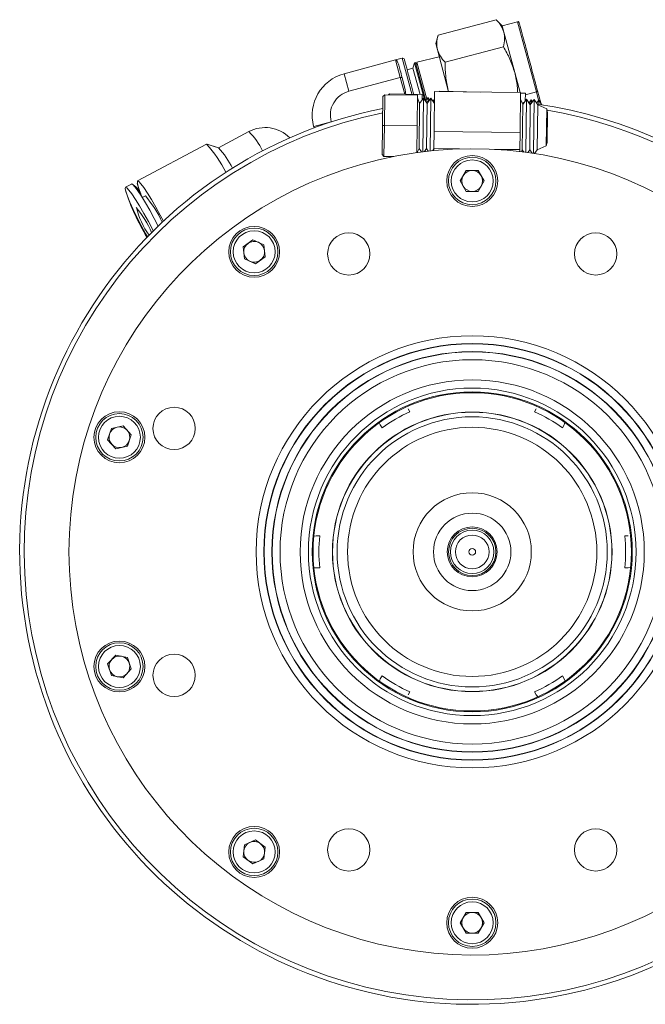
# Model space of a CAD drawing. Header units: inches. Extents: x -4.1 to 22.6, y -10.2 to 17.8.
# Tile 134 of 142: x 2.8 to 6.5, y 12.1 to 17.8. Entities that reach past the tile are written whole.
import ezdxf

# ---------------------------------------------------------------- set-up
doc = ezdxf.new("R2010")
doc.units = ezdxf.units.IN
doc.header["$MEASUREMENT"] = 0

msp = doc.modelspace()

# ---------------------------------------------------------------- linework, layer by layer
at = {"color": 7, "linetype": 'Continuous', "lineweight": 15}
for p, q in [((5.6178, 17.8289), (5.28, 17.7384)), ((5.6533, 17.7934), (5.6178, 17.8289)), ((5.7428, 17.8173), (5.6533, 17.7934)), ((5.6533, 17.7934), (5.6631, 17.757)), ((5.6631, 17.757), (5.7261, 17.5217)), ((5.28, 17.7384), (5.267, 17.6898)), ((5.267, 17.6898), (5.2767, 17.6534)), ((5.2767, 17.6534), (5.3398, 17.4182)), ((5.6598, 17.672), (5.322, 17.5815)), ((5.0336, 17.595), (4.7341, 17.5147)), ((5.0722, 17.6053), (5.0336, 17.595)), ((5.0336, 17.595), (5.0609, 17.4929)), ((5.1432, 17.579), (5.1345, 17.5465)), ((5.1493, 17.5804), (5.1432, 17.579)), ((5.1432, 17.579), (5.2006, 17.365)), ((5.209, 17.3575), (5.1493, 17.5804)), ((5.1533, 17.5655), (5.1578, 17.5824)), ((5.1578, 17.5824), (5.2876, 17.6129)), ((5.1578, 17.5824), (5.2156, 17.3667)), ((5.1345, 17.5465), (5.1007, 17.5375)), ((5.1345, 17.5465), (5.1754, 17.3941)), ((5.7261, 17.5217), (5.7574, 17.4051)), ((5.0609, 17.4929), (4.7615, 17.4127)), ((5.0898, 17.4237), (5.0716, 17.4915)), ((5.0898, 17.4237), (5.0937, 17.3914)), ((5.2604, 17.411), (5.2577, 17.1793)), ((5.7604, 17.4051), (5.2604, 17.411)), ((5.5244, 17.4079), (5.2884, 17.4131)), ((5.2884, 17.4131), (5.2884, 17.4107)), ((5.3398, 17.4182), (5.3427, 17.41)), ((5.3398, 17.4182), (5.3419, 17.41)), ((5.7604, 17.4051), (5.7576, 17.1734)), ((5.7883, 17.402), (5.7603, 17.4026)), ((5.7883, 17.402), (5.7873, 17.3557)), ((5.8582, 17.4153), (5.8771, 17.3447)), ((4.9581, 17.2138), (4.9601, 17.383)), ((4.9702, 17.3928), (4.9601, 17.383)), ((4.9702, 17.3928), (4.9681, 17.2137)), ((4.9702, 17.3928), (5.1602, 17.3906)), ((4.998, 17.398), (4.9923, 17.3926)), ((4.998, 17.398), (4.9979, 17.3925)), ((4.998, 17.398), (5.188, 17.3938)), ((5.1581, 17.2114), (5.1602, 17.3906)), ((5.1729, 17.3422), (5.16, 17.3739)), ((5.1769, 17.3479), (5.1708, 17.3472)), ((5.1949, 17.3735), (5.1729, 17.3422)), ((5.1873, 17.3627), (5.188, 17.3938)), ((5.1911, 17.3682), (5.1876, 17.3771)), ((5.1949, 17.3735), (5.1912, 17.061)), ((5.2162, 17.3417), (5.1949, 17.3735)), ((5.2226, 17.3763), (5.2073, 17.3551)), ((5.2194, 17.3524), (5.2106, 17.3515)), ((5.2383, 17.373), (5.2162, 17.3417)), ((5.2226, 17.3763), (5.222, 17.3527)), ((5.2313, 17.363), (5.2226, 17.3763)), ((5.2383, 17.373), (5.2347, 17.066)), ((5.2596, 17.3412), (5.2383, 17.373)), ((5.2598, 17.3561), (5.2501, 17.3553)), ((5.2599, 17.367), (5.2515, 17.3554)), ((5.7728, 17.3351), (5.7599, 17.3668)), ((5.7817, 17.3478), (5.7725, 17.3488)), ((5.7949, 17.3664), (5.7728, 17.3351)), ((5.7894, 17.3587), (5.7875, 17.3638)), ((5.7949, 17.3664), (5.7912, 17.0579)), ((5.8162, 17.3346), (5.7949, 17.3664)), ((5.8224, 17.363), (5.8093, 17.3448)), ((5.8382, 17.3659), (5.8162, 17.3346)), ((5.8224, 17.363), (5.822, 17.3428)), ((5.829, 17.3529), (5.8224, 17.363)), ((5.8382, 17.3659), (5.8345, 17.0516)), ((5.8346, 17.0516), (5.8383, 17.3659)), ((5.8595, 17.3341), (5.8383, 17.3659)), ((5.8657, 17.362), (5.8529, 17.3441)), ((5.8657, 17.362), (5.8652, 17.3367)), ((5.8652, 17.3367), (5.8658, 17.3619)), ((5.8842, 17.3338), (5.8658, 17.3619)), ((5.1729, 17.3422), (5.1698, 17.0804)), ((5.2162, 17.3417), (5.2131, 17.0799)), ((5.7728, 17.3351), (5.7697, 17.0733)), ((5.8162, 17.3346), (5.8131, 17.0728)), ((5.8595, 17.3341), (5.8565, 17.0723)), ((5.9116, 17.3101), (5.8595, 17.3341)), ((5.9116, 17.3101), (5.9091, 17.0951)), ((4.6594, 17.2359), (4.6598, 17.2345)), ((5.9158, 17.2831), (5.9139, 17.1219)), ((4.1799, 17.1782), (4.0034, 17.0843)), ((4.5574, 17.2085), (4.5598, 17.1994)), ((4.9561, 17.0446), (4.9581, 17.2138)), ((4.9681, 17.2137), (4.9581, 17.2138)), ((4.9681, 17.2137), (4.966, 17.0345)), ((4.9681, 17.2137), (5.1581, 17.2114)), ((5.1562, 17.0564), (5.1581, 17.2114)), ((5.2577, 17.1793), (5.2565, 17.0793)), ((5.7576, 17.1734), (5.2577, 17.1793)), ((5.7576, 17.1734), (5.7565, 17.0734)), ((3.9346, 17.1049), (3.5332, 16.8914)), ((3.9351, 17.1051), (3.9346, 17.1049)), ((3.9351, 17.1051), (3.9431, 17.1031)), ((4.0046, 17.084), (3.9371, 17.1049)), ((4.0042, 17.0848), (3.9389, 17.1052)), ((5.1596, 17.0569), (5.1698, 17.0804)), ((5.1698, 17.0804), (5.1834, 17.0601)), ((5.2007, 17.0622), (5.2131, 17.0799)), ((5.2131, 17.0799), (5.2232, 17.0648)), ((5.2481, 17.0674), (5.2565, 17.0793)), ((5.2565, 17.0793), (5.2564, 17.0682)), ((5.4048, 17.0776), (5.2565, 17.0793)), ((5.7565, 17.0734), (5.6082, 17.0752)), ((5.7565, 17.0734), (5.7563, 17.0623)), ((5.7645, 17.0613), (5.7697, 17.0733)), ((5.7697, 17.0733), (5.779, 17.0595)), ((5.8016, 17.0564), (5.8131, 17.0728)), ((5.8131, 17.0728), (5.8264, 17.0529)), ((5.8412, 17.0506), (5.8565, 17.0723)), ((5.8565, 17.0723), (5.9091, 17.0951)), ((4.966, 17.0345), (4.9561, 17.0446)), ((4.966, 17.0345), (5.0222, 17.0338)), ((5.4091, 16.8913), (5.444, 16.9517)), ((5.5138, 16.9517), (5.444, 16.9517)), ((5.5487, 16.8913), (5.5138, 16.9517)), ((5.444, 16.8308), (5.4091, 16.8913)), ((5.5487, 16.8913), (5.5138, 16.8308)), ((3.4985, 16.873), (3.4639, 16.8546)), ((3.5, 16.8738), (3.4985, 16.873)), ((5.444, 16.8308), (5.5138, 16.8308)), ((3.5794, 16.8045), (3.5613, 16.7949)), ((4.2043, 16.5489), (4.1479, 16.5079)), ((4.2681, 16.5205), (4.2043, 16.5489)), ((4.1552, 16.4385), (4.1479, 16.5079)), ((4.2681, 16.5205), (4.2754, 16.4511)), ((4.2189, 16.4101), (4.1552, 16.4385)), ((4.2189, 16.4101), (4.2754, 16.4511)), ((5.1168, 15.5495), (5.1066, 15.5671)), ((5.8512, 15.5671), (5.841, 15.5495)), ((3.45, 15.4679), (3.3817, 15.4534)), ((3.45, 15.4679), (3.4967, 15.416)), ((4.9389, 15.4862), (4.9447, 15.4736)), ((4.9447, 15.4736), (4.9548, 15.456)), ((6.003, 15.456), (6.0131, 15.4736)), ((6.0131, 15.4736), (6.0177, 15.4884)), ((3.3817, 15.4534), (3.3601, 15.387)), ((3.4751, 15.3496), (3.4967, 15.416)), ((3.4068, 15.3351), (3.3601, 15.387)), ((3.4751, 15.3496), (3.4068, 15.3351)), ((4.5724, 14.8288), (4.5591, 14.8257)), ((4.5588, 14.6431), (4.5724, 14.6418)), ((6.3854, 14.6418), (6.3987, 14.6448)), ((3.4068, 14.1354), (3.3601, 14.0835)), ((3.3601, 14.0835), (3.3817, 14.0172)), ((3.4068, 14.1354), (3.4751, 14.1209)), ((3.4967, 14.0545), (3.4751, 14.1209)), ((3.4967, 14.0545), (3.45, 14.0026)), ((3.45, 14.0026), (3.3817, 14.0172)), ((4.9447, 13.997), (4.9399, 13.9813)), ((4.9548, 14.0146), (4.9447, 13.997)), ((6.0131, 13.997), (6.003, 14.0146)), ((6.0191, 13.9839), (6.0131, 13.997)), ((5.1066, 13.9035), (5.1168, 13.9211)), ((5.841, 13.9211), (5.8512, 13.9035)), ((5.8512, 13.9035), (5.8625, 13.8913)), ((4.1552, 13.0321), (4.2189, 13.0604)), ((4.2754, 13.0194), (4.2189, 13.0604)), ((4.1552, 13.0321), (4.1479, 12.9626)), ((4.2754, 13.0194), (4.2681, 12.95)), ((4.1479, 12.9626), (4.2043, 12.9216)), ((4.2681, 12.95), (4.2043, 12.9216)), ((5.4091, 12.5793), (5.444, 12.6397)), ((5.5138, 12.6397), (5.444, 12.6397)), ((5.5138, 12.6397), (5.5487, 12.5793)), ((5.4091, 12.5793), (5.444, 12.5188)), ((5.5487, 12.5793), (5.5138, 12.5188)), ((5.444, 12.5188), (5.5138, 12.5188))]:
    msp.add_line(p, q, dxfattribs=at)
at = {"color": 8, "linetype": 'Continuous', "lineweight": 15}
for p, q in [((5.7428, 17.8173), (5.852, 17.4098)), ((5.0722, 17.6053), (5.1296, 17.391)), ((4.7341, 17.5147), (4.7615, 17.4127)), ((5.0609, 17.4929), (5.0869, 17.396)), ((5.7881, 17.3927), (5.852, 17.4098)), ((5.852, 17.4098), (5.865, 17.361)), ((4.6594, 17.2359), (4.5574, 17.2085))]:
    msp.add_line(p, q, dxfattribs=at)
at = {"color": 7, "linetype": 'Continuous', "lineweight": 15, "flags": 128}
for points in [[(5.852, 17.4098), (5.8533, 17.4103), (5.8546, 17.4108), (5.8558, 17.4115), (5.8567, 17.4122), (5.8575, 17.413), (5.858, 17.4138), (5.8582, 17.4146), (5.8582, 17.4153)], [(5.8219, 17.3428), (5.8161, 17.3436), (5.8096, 17.3444)], [(3.5332, 16.8914), (3.5404, 16.8886), (3.5528, 16.8755), (3.5699, 16.8527), (3.5907, 16.8214), (3.6144, 16.7829), (3.6399, 16.7391), (3.6658, 16.692), (3.6841, 16.6576)], [(3.5912, 16.5665), (3.5808, 16.5852), (3.555, 16.6331), (3.5305, 16.681), (3.5084, 16.7265), (3.4898, 16.7677), (3.4754, 16.8025), (3.4661, 16.8294), (3.4622, 16.847), (3.4639, 16.8546)], [(3.4639, 16.8546), (3.4712, 16.8518), (3.4836, 16.8387), (3.5007, 16.8159), (3.5215, 16.7846), (3.5452, 16.7461), (3.5707, 16.7023), (3.5966, 16.6552), (3.6219, 16.6071), (3.6251, 16.6008)], [(3.4985, 16.873), (3.5058, 16.8702), (3.5182, 16.8571), (3.5353, 16.8343), (3.5561, 16.803), (3.5798, 16.7645), (3.6053, 16.7207), (3.6312, 16.6736), (3.6544, 16.6295)]]:
    msp.add_lwpolyline(points, dxfattribs=at)
at = {"color": 7, "linetype": 'Continuous', "lineweight": 15}
for centre, radius in [((5.4789, 16.8913), 0.148), ((5.4789, 16.8913), 0.1378), ((5.4789, 16.8913), 0.122), ((4.2116, 16.4795), 0.148), ((4.2116, 16.4795), 0.1378), ((4.2116, 16.4795), 0.122), ((4.7614, 16.4675), 0.123), ((6.1964, 16.4675), 0.123), ((5.4789, 14.7353), 1.256), ((5.4789, 14.7353), 1.2108), ((5.4789, 14.7353), 1.2091), ((5.4789, 14.7353), 1.1639), ((5.4789, 14.7353), 1.1622), ((5.4789, 14.7353), 1.117), ((5.4789, 14.7353), 1), ((5.4789, 14.7353), 0.952), ((5.4789, 14.7353), 0.93), ((5.4789, 14.7353), 0.925), ((3.7466, 15.4528), 0.123), ((3.4284, 15.4015), 0.148), ((3.4284, 15.4015), 0.1378), ((3.4284, 15.4015), 0.122), ((5.4789, 14.7353), 0.8125), ((5.4789, 14.7353), 0.8115), ((5.4789, 14.7353), 0.7851), ((5.4789, 14.7353), 0.7242), ((5.4789, 14.7353), 0.3435), ((5.4789, 14.7353), 0.225), ((5.4789, 14.7353), 0.145), ((5.4789, 14.7353), 0.1375), ((5.4789, 14.7353), 0.1265), ((5.4789, 14.7353), 0.098), ((5.4789, 14.7353), 0.0197), ((3.4284, 14.069), 0.148), ((3.4284, 14.069), 0.1378), ((3.4284, 14.069), 0.122), ((3.7466, 14.0177), 0.123), ((4.2116, 12.991), 0.148), ((4.2116, 12.991), 0.1378), ((4.2116, 12.991), 0.122), ((4.7614, 13.003), 0.123), ((6.1964, 13.003), 0.123), ((5.4789, 12.5793), 0.148), ((5.4789, 12.5793), 0.1378), ((5.4789, 12.5793), 0.122)]:
    msp.add_circle(centre, radius, dxfattribs=at)
for centre, radius, start, end in [((5.7447, 17.8102), 0.00741, 15, 105), ((5.0748, 17.5956), 0.01, 15, 105), ((4.7988, 17.2732), 0.25, 105, 195), ((5.834, 17.2841), 0.0819, 86.9703, 87.0349), ((5.8606, 17.2802), 0.0819, 86.3703, 86.4349), ((5.4789, 14.7353), 2.63, 101.3959, 277.9535), ((5.4789, 14.7353), 2.63, 14.4213, 81.7349), ((5.834, 17.2841), 0.0819, 359.3248, 18.4987), ((4.2746, 17.0003), 0.2016, 44.6143, 118), ((5.8321, 17.1229), 0.0819, 340.1508, 359.3248), ((5.4789, 14.7353), 2.3435, 16.2392, 343.7608), ((3.4612, 16.6568), 0.6518, 25.9081, 43.4227), ((3.6546, 16.7562), 0.4795, 25.9426, 43.1234), ((5.4789, 16.8913), 0.0605, 90, 150), ((5.4789, 16.8913), 0.0605, 30, 90), ((3.7552, 16.9078), 0.2227, 184.2324, 210.2365), ((5.4789, 16.8913), 0.0605, 150, 210), ((5.4789, 16.8913), 0.0605, 330, 30), ((4.6365, 17.2067), 1.2292, 197.4235, 211.5282), ((3.4377, 16.7612), 0.1287, 25.6574, 61.0269), ((3.8117, 16.9326), 0.2847, 191.0123, 202.2602), ((5.4789, 16.8913), 0.0605, 210, 270), ((5.4789, 16.8913), 0.0605, 270, 330), ((3.0794, 16.3787), 0.6567, 24.4979, 40.4211), ((3.0569, 16.3505), 0.608, 23.3039, 39.3948), ((4.0038, 16.8603), 0.4928, 194.5617, 215.167), ((4.2116, 16.4795), 0.0605, 126, 186), ((4.2116, 16.4795), 0.0605, 66, 126), ((4.2116, 16.4795), 0.0605, 6, 66), ((4.2116, 16.4795), 0.0605, 306, 6), ((4.2116, 16.4795), 0.0605, 186, 246), ((4.2116, 16.4795), 0.0605, 246, 306), ((5.4789, 14.7353), 0.8125, 90, 270), ((5.4789, 14.7353), 0.8911, 113.977, 126.023), ((5.4789, 14.7353), 0.8911, 53.977, 66.023), ((3.4284, 15.4015), 0.0605, 102, 162), ((3.4284, 15.4015), 0.0605, 42, 102), ((3.4284, 15.4015), 0.0605, 162, 222), ((3.4284, 15.4015), 0.0605, 342, 42), ((3.4284, 15.4015), 0.0605, 222, 282), ((3.4284, 15.4015), 0.0605, 282, 342), ((5.4789, 14.7353), 0.8911, 173.977, 186.023), ((5.4789, 14.7353), 0.8911, 353.977, 6.023), ((5.4789, 14.7353), 0.8125, 270, 0), ((3.4284, 14.069), 0.0605, 138, 198), ((3.4284, 14.069), 0.0605, 78, 138), ((3.4284, 14.069), 0.0605, 18, 78), ((3.4284, 14.069), 0.0605, 318, 18), ((5.4789, 14.7353), 2.63, 277.9535, 345.5787), ((3.4284, 14.069), 0.0605, 198, 258), ((3.4284, 14.069), 0.0605, 258, 318), ((5.4789, 14.7353), 0.8911, 233.977, 246.023), ((5.4789, 14.7353), 0.8911, 293.977, 306.023), ((4.2116, 12.991), 0.0605, 54, 114), ((4.2116, 12.991), 0.0605, 174, 234), ((4.2116, 12.991), 0.0605, 114, 174), ((4.2116, 12.991), 0.0605, 354, 54), ((4.2116, 12.991), 0.0605, 234, 294), ((4.2116, 12.991), 0.0605, 294, 354), ((5.4789, 12.5793), 0.0605, 150, 210), ((5.4789, 12.5793), 0.0605, 90, 150), ((5.4789, 12.5793), 0.0605, 30, 90), ((5.4789, 12.5793), 0.0605, 330, 30), ((5.4789, 12.5793), 0.0605, 210, 270), ((5.4789, 12.5793), 0.0605, 270, 330)]:
    msp.add_arc(centre, radius, start, end, dxfattribs=at)
at = {"color": 8, "linetype": 'Continuous', "lineweight": 15}
for centre, radius, start, end in [((5.4789, 14.7353), 2.6042, 101.5174, 345.4326), ((5.4789, 14.7353), 2.6042, 14.5674, 80.3899), ((3.957, 16.9348), 0.3301, 23.3728, 47.5128)]:
    msp.add_arc(centre, radius, start, end, dxfattribs=at)
at = {"color": 7, "linetype": 'Continuous', "lineweight": 15}
for points, knots in [([(5.6178, 17.8289), (5.628, 17.818), (5.6486, 17.7959), (5.6582, 17.77), (5.6631, 17.757)], [0, 0, 0, 0, 0.495458, 1, 1, 1, 1]), ([(5.7521, 17.811), (5.7522, 17.8109), (5.7523, 17.8103), (5.76, 17.7816), (5.7749, 17.726), (5.7906, 17.6674), (5.8043, 17.6165), (5.8187, 17.5628), (5.8374, 17.493), (5.85, 17.4459), (5.8582, 17.4153)], [0, 0, 0, 0, 0.070204, 0.249836, 0.429468, 0.526167, 0.624918, 0.723669, 0.820368, 1, 1, 1, 1]), ([(5.6631, 17.757), (5.6654, 17.7435), (5.67, 17.7163), (5.6633, 17.6869), (5.6598, 17.672)], [0, 0, 0, 0, 0.494511, 1, 1, 1, 1]), ([(5.28, 17.7384), (5.2766, 17.7238), (5.2698, 17.6944), (5.2744, 17.6672), (5.2767, 17.6534)], [0, 0, 0, 0, 0.495458, 1, 1, 1, 1]), ([(5.2767, 17.6534), (5.2815, 17.6406), (5.2911, 17.6147), (5.3116, 17.5927), (5.322, 17.5815)], [0, 0, 0, 0, 0.494511, 1, 1, 1, 1]), ([(5.6598, 17.672), (5.6735, 17.6484), (5.7009, 17.6006), (5.7177, 17.5482), (5.7261, 17.5217)], [0, 0, 0, 0, 0.495458, 1, 1, 1, 1]), ([(5.0336, 17.595), (5.0365, 17.5941), (5.0421, 17.5923), (5.0489, 17.5732), (5.0523, 17.5639)], [0, 0, 0, 0, 0.5161994, 1, 1, 1, 1]), ([(5.0845, 17.5982), (5.0853, 17.5951), (5.0866, 17.5904), (5.0943, 17.5615), (5.1023, 17.5316), (5.1123, 17.4944), (5.1247, 17.448), (5.1345, 17.4116), (5.14, 17.3908)], [0, 0, 0, 0, 0.257081, 0.395472, 0.5368, 0.678128, 0.816519, 1, 1, 1, 1]), ([(5.322, 17.5815), (5.322, 17.5542), (5.3221, 17.4992), (5.3339, 17.4453), (5.3398, 17.4182)], [0, 0, 0, 0, 0.495458, 1, 1, 1, 1]), ([(5.7261, 17.5217), (5.7323, 17.4951), (5.7413, 17.4567), (5.7419, 17.4174), (5.7421, 17.4053)], [0, 0, 0, 0, 0.691874, 1, 1, 1, 1]), ([(5.0716, 17.4915), (5.0715, 17.4918), (5.0713, 17.4924), (5.0702, 17.4931), (5.0686, 17.4936), (5.0666, 17.4937), (5.0647, 17.4936), (5.0628, 17.4934), (5.0615, 17.4931), (5.0609, 17.4929)], [0, 0, 0, 0, 0.155399, 0.290739, 0.500767, 0.633003, 0.759875, 0.881983, 1, 1, 1, 1]), ([(4.5927, 14.8288), (4.5895, 14.8288), (4.583, 14.8288), (4.576, 14.8288), (4.5724, 14.8288)], [0, 0, 0, 0, 0.488687, 1, 1, 1, 1]), ([(6.3854, 14.8288), (6.3818, 14.8288), (6.3748, 14.8288), (6.3683, 14.8288), (6.3651, 14.8288)], [0, 0, 0, 0, 0.5113132, 1, 1, 1, 1]), ([(4.5724, 14.6418), (4.576, 14.6418), (4.583, 14.6418), (4.5895, 14.6418), (4.5927, 14.6418)], [0, 0, 0, 0, 0.511313, 1, 1, 1, 1]), ([(6.3651, 14.6418), (6.3683, 14.6418), (6.3748, 14.6418), (6.3818, 14.6418), (6.3854, 14.6418)], [0, 0, 0, 0, 0.488687, 1, 1, 1, 1])]:
    msp.add_open_spline(points, degree=3, knots=knots, dxfattribs=at)
for points in [[(5.0523, 17.5639), (5.0548, 17.5546), (5.0597, 17.5359), (5.0677, 17.5063), (5.0716, 17.4915)], [(4.7615, 17.4127), (4.7438, 17.4057), (4.7084, 17.3917), (4.6709, 17.3471), (4.651, 17.2924), (4.6566, 17.2547), (4.6594, 17.2359)]]:
    msp.add_open_spline(points, degree=3, dxfattribs=at)

doc.saveas('drawing.dxf')
